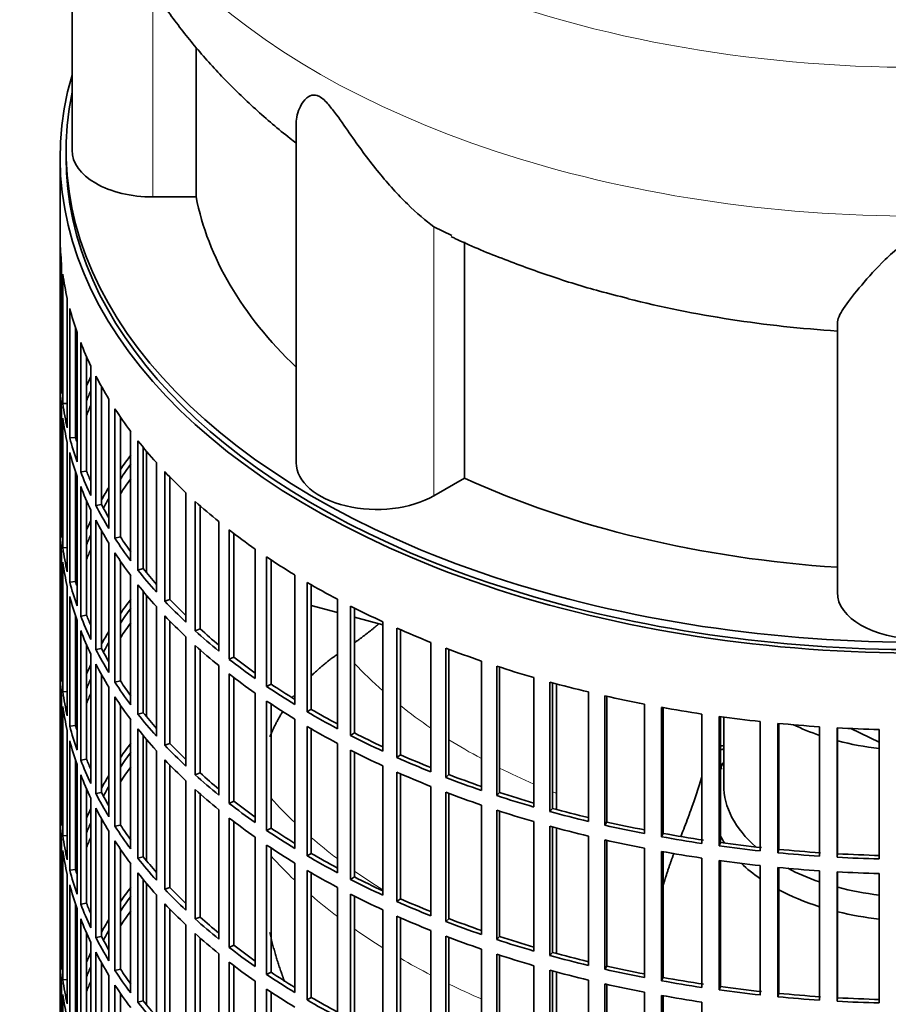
# Model space of a CAD drawing. Header units: millimetres. Extents: x 418 to 1302, y -1347 to 1467.
# Tile 5 of 25: x 1002 to 1148, y -1098 to -933. Entities that reach past the tile are written whole.
import ezdxf

# ---------------------------------------------------------------- set-up
doc = ezdxf.new("R2010")
doc.units = ezdxf.units.MM
for name, color, linetype in [('VSI184-254_GIUNT', 7, 'Continuous'), ('VSI344-454_FILTR', 7, 'Continuous'), ('VSI344-454_SUPPO', 7, 'Continuous'), ('VSI344_DIFFUSORE', 7, 'Continuous')]:
    doc.layers.add(name, color=color, linetype=linetype)

# ---------------------------------------------------------------- blocks, each defined once
blk = doc.blocks.new('SE4')
at = {"layer": 'VSI184-254_GIUNT', "color": 7, "linetype": 'Continuous', "lineweight": 35}
blk.add_line((1120.2, -1049.85), (1120.2, -1061.21), dxfattribs=at)
for centre, major_axis, start_param, end_param in [((1152.7, -1036.72), (-32.5, 0), 0.875493, 1.038932), ((1152.7, -1036.72), (-32.5, 0), 1.14425, 1.369498), ((1152.7, -1064.04), (-34.5, 0), -0.342169, -0.29004), ((1152.7, -1061.21), (32.5, 0), 3.141593, 3.725655), ((1152.7, -1064.04), (-34.5, 0), 0.29004, 0.352057), ((1152.7, -1064.04), (-34.5, 0), 0.541779, 0.70006), ((1152.7, -1061.21), (32.5, 0), 3.976979, 4.180525), ((1152.7, -1061.21), (32.5, 0), 4.285842, 4.51109), ((1152.7, -1064.04), (-34.5, 0), 0.828971, 1.072715), ((1152.7, -1064.04), (-34.5, 0), 1.170442, 1.381313)]:
    blk.add_ellipse(centre, major_axis=major_axis, ratio=0.57735, start_param=start_param, end_param=end_param, dxfattribs=at)
at = {"layer": 'VSI344-454_FILTR', "color": 7, "linetype": 'Continuous', "lineweight": 35}
for p, q in [((1009.2, -956.29), (1009.2, -1196.34)), ((1009.2, -991.65), (1009.2, -970.01)), ((1009.45, -995.71), (1009.45, -974.07)), ((1009.66, -997.43), (1009.66, -975.79)), ((1010.39, -1001.46), (1010.39, -979.83)), ((1010.81, -1003.17), (1010.81, -981.53)), ((1011.79, -1003.07), (1011.79, -984.84)), ((1012.03, -1007.17), (1012.03, -985.53)), ((1012.65, -1008.85), (1012.65, -987.22)), ((1013.62, -1008.71), (1013.62, -989.56)), ((1009.45, -991.64), (1009.2, -991.65)), ((1014.35, -1012.8), (1014.35, -991.16)), ((1009.2, -1015.74), (1009.2, -994.1)), ((1015.17, -1014.45), (1015.17, -992.81)), ((1016.12, -1014.27), (1016.12, -994.58)), ((1010.39, -997.38), (1009.66, -997.43)), ((1017.35, -1018.31), (1017.35, -996.68)), ((1009.45, -1019.79), (1009.45, -998.16)), ((1018.37, -1019.93), (1018.37, -998.29)), ((1009.66, -1021.51), (1009.66, -999.87)), ((1019.29, -1019.71), (1019.29, -999.68)), ((1021, -1023.7), (1021, -1002.06)), ((1010.39, -1025.55), (1010.39, -1003.91)), ((1011.79, -1003.07), (1010.81, -1003.17)), ((1022.22, -1025.27), (1022.22, -1003.63)), ((1010.81, -1027.26), (1010.81, -1005.62)), ((1023.11, -1025.02), (1023.11, -1004.75)), ((1025.3, -1028.92), (1025.3, -1007.28)), ((1011.79, -1027.16), (1011.79, -1008.93)), ((1013.62, -1008.71), (1012.65, -1008.85)), ((1026.7, -1030.44), (1026.7, -1008.8)), ((1012.03, -1031.26), (1012.03, -1009.62)), ((1027.57, -1030.15), (1027.57, -1009.71)), ((1012.65, -1032.94), (1012.65, -1011.3)), ((1030.22, -1033.96), (1030.22, -1012.32)), ((1013.62, -1032.8), (1013.62, -1013.65)), ((1031.8, -1035.42), (1031.8, -1013.78)), ((1009.45, -1015.73), (1009.2, -1015.74)), ((1014.35, -1036.88), (1014.35, -1015.24)), ((1016.12, -1014.27), (1015.17, -1014.45)), ((1032.63, -1035.1), (1032.63, -1014.52)), ((1015.17, -1038.54), (1015.17, -1016.9)), ((1035.73, -1038.79), (1035.73, -1017.15)), ((1009.2, -1039.82), (1009.2, -1018.18)), ((1016.12, -1038.36), (1016.12, -1018.67)), ((1037.48, -1040.18), (1037.48, -1018.54)), ((1019.29, -1019.71), (1018.37, -1019.93)), ((1038.27, -1039.82), (1038.27, -1019.15)), ((1009.45, -1043.88), (1009.45, -1022.24)), ((1010.39, -1021.47), (1009.66, -1021.51)), ((1017.35, -1042.4), (1017.35, -1020.76)), ((1018.37, -1044.02), (1018.37, -1022.38)), ((1041.82, -1043.38), (1041.82, -1021.74)), ((1009.66, -1045.6), (1009.66, -1023.96)), ((1019.29, -1043.8), (1019.29, -1023.77)), ((1043.73, -1044.7), (1043.73, -1023.06)), ((1044.48, -1044.31), (1044.48, -1023.56)), ((1023.11, -1025.02), (1022.22, -1025.27)), ((1011.79, -1027.16), (1010.81, -1027.26)), ((1021, -1047.78), (1021, -1026.15)), ((1048.44, -1047.72), (1048.44, -1026.08)), ((1050.51, -1048.96), (1050.51, -1027.32)), ((1010.39, -1049.64), (1010.39, -1028)), ((1022.22, -1049.36), (1022.22, -1027.72)), ((1023.11, -1049.1), (1023.11, -1028.83)), ((1051.21, -1048.54), (1051.21, -1027.72)), ((1010.81, -1051.34), (1010.81, -1029.71)), ((1027.57, -1030.15), (1026.7, -1030.44)), ((1055.57, -1051.78), (1055.57, -1030.14)), ((1025.3, -1053.01), (1025.3, -1031.37)), ((1057.79, -1052.93), (1057.79, -1031.29)), ((1058.43, -1052.49), (1058.43, -1031.62)), ((1011.79, -1051.24), (1011.79, -1033.01)), ((1012.03, -1055.34), (1012.03, -1033.71)), ((1013.62, -1032.8), (1012.65, -1032.94)), ((1026.7, -1054.53), (1026.7, -1032.89)), ((1027.57, -1054.24), (1027.57, -1033.79)), ((1063.18, -1055.54), (1063.18, -1033.9)), ((1012.65, -1057.03), (1012.65, -1035.39)), ((1032.63, -1035.1), (1031.8, -1035.42)), ((1065.53, -1056.6), (1065.53, -1034.96)), ((1066.12, -1056.13), (1066.12, -1035.22)), ((1030.22, -1058.05), (1030.22, -1036.41)), ((1013.62, -1056.89), (1013.62, -1037.74)), ((1016.12, -1038.36), (1015.17, -1038.54)), ((1031.8, -1059.51), (1031.8, -1037.87)), ((1032.63, -1059.18), (1032.63, -1038.61)), ((1071.22, -1058.99), (1071.22, -1037.35)), ((1073.69, -1059.95), (1073.69, -1038.31)), ((1074.22, -1059.46), (1074.22, -1038.51)), ((1009.45, -1039.82), (1009.2, -1039.82)), ((1014.35, -1060.97), (1014.35, -1039.33)), ((1038.27, -1039.82), (1037.48, -1040.18)), ((1079.66, -1062.1), (1079.66, -1040.47)), ((1015.17, -1062.62), (1015.17, -1040.99)), ((1035.73, -1062.87), (1035.73, -1041.24)), ((1082.24, -1062.96), (1082.24, -1041.33)), ((1082.71, -1062.45), (1082.71, -1041.48)), ((1009.2, -1063.91), (1009.2, -1042.27)), ((1016.12, -1062.45), (1016.12, -1042.76)), ((1037.48, -1064.27), (1037.48, -1042.63)), ((1038.27, -1063.91), (1038.27, -1043.24)), ((1088.45, -1064.87), (1088.45, -1043.23)), ((1017.35, -1066.49), (1017.35, -1044.85)), ((1019.29, -1043.8), (1018.37, -1044.02)), ((1044.48, -1044.31), (1043.73, -1044.7)), ((1091.13, -1065.63), (1091.13, -1043.99)), ((1091.54, -1065.1), (1091.54, -1044.1)), ((1009.45, -1067.97), (1009.45, -1046.33)), ((1010.39, -1045.55), (1009.66, -1045.6)), ((1018.37, -1068.1), (1018.37, -1046.47)), ((1041.82, -1067.47), (1041.82, -1045.83)), ((1097.56, -1067.28), (1097.56, -1045.64)), ((1100.33, -1067.92), (1100.33, -1046.29)), ((1100.67, -1067.38), (1100.67, -1046.36)), ((1009.66, -1069.69), (1009.66, -1048.05)), ((1019.29, -1067.89), (1019.29, -1047.85)), ((1043.73, -1068.79), (1043.73, -1047.15)), ((1044.48, -1068.4), (1044.48, -1047.65)), ((1051.21, -1048.54), (1050.51, -1048.96)), ((1106.94, -1069.31), (1106.94, -1047.67)), ((1109.77, -1069.84), (1109.77, -1048.21)), ((1110.05, -1069.29), (1110.05, -1048.26)), ((1021, -1071.87), (1021, -1050.23)), ((1023.11, -1049.1), (1022.22, -1049.36)), ((1048.44, -1071.8), (1048.44, -1050.17)), ((1116.53, -1070.96), (1116.53, -1049.33)), ((1119.43, -1071.38), (1119.43, -1049.74)), ((1119.64, -1070.82), (1119.64, -1049.77)), ((1011.79, -1051.24), (1010.81, -1051.34)), ((1022.22, -1073.44), (1022.22, -1051.81)), ((1050.51, -1073.04), (1050.51, -1051.41)), ((1051.21, -1072.63), (1051.21, -1051.81)), ((1126.31, -1072.22), (1126.31, -1050.59)), ((1129.25, -1072.52), (1129.25, -1050.89)), ((1129.39, -1071.95), (1129.39, -1050.9)), ((1136.21, -1073.09), (1136.21, -1051.45)), ((1139.18, -1073.27), (1139.18, -1051.63)), ((1139.25, -1072.69), (1139.25, -1051.64)), ((1146.2, -1073.55), (1146.2, -1051.92)), ((1010.39, -1073.72), (1010.39, -1052.09)), ((1023.11, -1073.19), (1023.11, -1052.92)), ((1058.43, -1052.49), (1057.79, -1052.93)), ((1010.81, -1075.43), (1010.81, -1053.79)), ((1027.57, -1054.24), (1026.7, -1054.53)), ((1055.57, -1075.86), (1055.57, -1054.23)), ((1013.62, -1056.89), (1012.65, -1057.03)), ((1025.3, -1077.09), (1025.3, -1055.46)), ((1057.79, -1077.02), (1057.79, -1055.38)), ((1058.43, -1076.57), (1058.43, -1055.7)), ((1066.12, -1056.13), (1065.53, -1056.6)), ((1011.79, -1075.33), (1011.79, -1057.1)), ((1012.03, -1079.43), (1012.03, -1057.79)), ((1026.7, -1078.61), (1026.7, -1056.98)), ((1027.57, -1078.33), (1027.57, -1057.88)), ((1063.18, -1079.63), (1063.18, -1057.99)), ((1012.65, -1081.11), (1012.65, -1059.48)), ((1032.63, -1059.18), (1031.8, -1059.51)), ((1065.53, -1080.69), (1065.53, -1059.05)), ((1066.12, -1080.22), (1066.12, -1059.31)), ((1074.22, -1059.46), (1073.69, -1059.95)), ((1013.62, -1080.97), (1013.62, -1061.82)), ((1030.22, -1082.13), (1030.22, -1060.49)), ((1071.22, -1083.07), (1071.22, -1061.44)), ((1014.35, -1085.06), (1014.35, -1063.42)), ((1016.12, -1062.45), (1015.17, -1062.62)), ((1031.8, -1083.59), (1031.8, -1061.96)), ((1032.63, -1083.27), (1032.63, -1062.7)), ((1073.69, -1084.04), (1073.69, -1062.4)), ((1074.22, -1083.55), (1074.22, -1062.6)), ((1082.71, -1062.45), (1082.24, -1062.96)), ((1009.45, -1063.9), (1009.2, -1063.91)), ((1015.17, -1086.71), (1015.17, -1065.07)), ((1038.27, -1063.91), (1037.48, -1064.27)), ((1079.66, -1086.19), (1079.66, -1064.55)), ((1091.54, -1065.1), (1091.13, -1065.63)), ((1009.2, -1088), (1009.2, -1066.36)), ((1035.73, -1086.96), (1035.73, -1065.32)), ((1037.48, -1088.35), (1037.48, -1066.72)), ((1082.24, -1087.05), (1082.24, -1065.41)), ((1082.71, -1086.54), (1082.71, -1065.57)), ((1016.12, -1086.53), (1016.12, -1066.84)), ((1019.29, -1067.89), (1018.37, -1068.1)), ((1038.27, -1088), (1038.27, -1067.32)), ((1044.48, -1068.4), (1043.73, -1068.79)), ((1088.45, -1088.96), (1088.45, -1067.32)), ((1091.13, -1089.71), (1091.13, -1068.08)), ((1091.54, -1089.18), (1091.54, -1068.19)), ((1100.67, -1067.38), (1100.33, -1067.92)), ((1010.39, -1069.64), (1009.66, -1069.69)), ((1017.35, -1090.57), (1017.35, -1068.94)), ((1041.82, -1091.55), (1041.82, -1069.92)), ((1097.56, -1091.36), (1097.56, -1069.73)), ((1110.05, -1069.29), (1109.77, -1069.84)), ((1009.45, -1092.05), (1009.45, -1070.42)), ((1018.37, -1092.19), (1018.37, -1070.55)), ((1043.73, -1092.87), (1043.73, -1071.24)), ((1044.48, -1092.49), (1044.48, -1071.73)), ((1100.33, -1092.01), (1100.33, -1070.37)), ((1100.67, -1091.47), (1100.67, -1070.45)), ((1106.94, -1093.4), (1106.94, -1071.76)), ((1119.64, -1070.82), (1119.43, -1071.38)), ((1009.66, -1093.77), (1009.66, -1072.13)), ((1019.29, -1091.97), (1019.29, -1071.94)), ((1023.11, -1073.19), (1022.22, -1073.44)), ((1051.21, -1072.63), (1050.51, -1073.04)), ((1109.77, -1093.93), (1109.77, -1072.29)), ((1110.05, -1093.38), (1110.05, -1072.34)), ((1116.53, -1095.05), (1116.53, -1073.41)), ((1129.39, -1071.95), (1129.25, -1072.52)), ((1139.25, -1072.69), (1139.18, -1073.27)), ((1021, -1095.96), (1021, -1074.32)), ((1048.44, -1095.89), (1048.44, -1074.25)), ((1119.43, -1095.47), (1119.43, -1073.83)), ((1119.64, -1094.9), (1119.64, -1073.86)), ((1126.31, -1096.31), (1126.31, -1074.67)), ((1129.25, -1096.61), (1129.25, -1074.97)), ((1129.39, -1096.04), (1129.39, -1074.99)), ((1010.39, -1097.81), (1010.39, -1076.17)), ((1011.79, -1075.33), (1010.81, -1075.43)), ((1022.22, -1097.53), (1022.22, -1075.89)), ((1050.51, -1097.13), (1050.51, -1075.49)), ((1051.21, -1096.71), (1051.21, -1075.9)), ((1058.43, -1076.57), (1057.79, -1077.02)), ((1136.21, -1097.18), (1136.21, -1075.54)), ((1139.18, -1097.36), (1139.18, -1075.72)), ((1139.25, -1096.78), (1139.25, -1075.72)), ((1146.2, -1097.64), (1146.2, -1076)), ((1010.81, -1099.52), (1010.81, -1077.88)), ((1023.11, -1097.28), (1023.11, -1077.01)), ((1027.57, -1078.33), (1026.7, -1078.61)), ((1055.57, -1099.95), (1055.57, -1078.31)), ((1025.3, -1101.18), (1025.3, -1079.54)), ((1057.79, -1101.1), (1057.79, -1079.47)), ((1058.43, -1100.66), (1058.43, -1079.79)), ((1011.79, -1099.42), (1011.79, -1081.19)), ((1013.62, -1080.97), (1012.65, -1081.11)), ((1026.7, -1102.7), (1026.7, -1081.06)), ((1066.12, -1080.22), (1065.53, -1080.69)), ((1012.03, -1103.52), (1012.03, -1081.88)), ((1027.57, -1102.41), (1027.57, -1081.97)), ((1032.63, -1083.27), (1031.8, -1083.59)), ((1063.18, -1103.71), (1063.18, -1082.08)), ((1065.53, -1104.77), (1065.53, -1083.14)), ((1012.65, -1105.2), (1012.65, -1083.56)), ((1030.22, -1106.22), (1030.22, -1084.58)), ((1066.12, -1104.31), (1066.12, -1083.39)), ((1074.22, -1083.55), (1073.69, -1084.04)), ((1013.62, -1105.06), (1013.62, -1085.91)), ((1016.12, -1086.53), (1015.17, -1086.71)), ((1031.8, -1107.68), (1031.8, -1086.04)), ((1071.22, -1107.16), (1071.22, -1085.52)), ((1073.69, -1108.12), (1073.69, -1086.49)), ((1082.71, -1086.54), (1082.24, -1087.05)), ((1009.45, -1087.99), (1009.2, -1088)), ((1014.35, -1109.14), (1014.35, -1087.5)), ((1032.63, -1107.36), (1032.63, -1086.78)), ((1038.27, -1088), (1037.48, -1088.35)), ((1074.22, -1107.63), (1074.22, -1086.69)), ((1015.17, -1110.8), (1015.17, -1089.16)), ((1035.73, -1111.05), (1035.73, -1089.41)), ((1079.66, -1110.28), (1079.66, -1088.64)), ((1082.24, -1111.14), (1082.24, -1089.5)), ((1082.71, -1110.63), (1082.71, -1089.65)), ((1091.54, -1089.18), (1091.13, -1089.71)), ((1009.2, -1112.08), (1009.2, -1090.44)), ((1016.12, -1110.62), (1016.12, -1090.93)), ((1037.48, -1112.44), (1037.48, -1090.8)), ((1038.27, -1112.08), (1038.27, -1091.41)), ((1088.45, -1113.04), (1088.45, -1091.41)), ((1100.67, -1091.47), (1100.33, -1092.01)), ((1017.35, -1114.66), (1017.35, -1093.02)), ((1019.29, -1091.97), (1018.37, -1092.19)), ((1044.48, -1092.49), (1043.73, -1092.87)), ((1091.13, -1113.8), (1091.13, -1092.16)), ((1091.54, -1113.27), (1091.54, -1092.27)), ((1009.45, -1116.14), (1009.45, -1094.5)), ((1010.39, -1093.73), (1009.66, -1093.77)), ((1018.37, -1116.28), (1018.37, -1094.64)), ((1041.82, -1115.64), (1041.82, -1094)), ((1097.56, -1115.45), (1097.56, -1093.81)), ((1100.33, -1116.1), (1100.33, -1094.46)), ((1100.67, -1115.55), (1100.67, -1094.54)), ((1110.05, -1093.38), (1109.77, -1093.93)), ((1009.66, -1117.86), (1009.66, -1096.22)), ((1019.29, -1116.06), (1019.29, -1096.03)), ((1043.73, -1116.96), (1043.73, -1095.32)), ((1044.48, -1116.57), (1044.48, -1095.82)), ((1106.94, -1117.49), (1106.94, -1095.85)), ((1109.77, -1118.02), (1109.77, -1096.38)), ((1110.05, -1117.46), (1110.05, -1096.43)), ((1119.64, -1094.9), (1119.43, -1095.47)), ((1129.39, -1096.04), (1129.25, -1096.61)), ((1023.11, -1097.28), (1022.22, -1097.53)), ((1051.21, -1096.71), (1050.51, -1097.13)), ((1116.53, -1119.14), (1116.53, -1097.5)), ((1139.25, -1096.78), (1139.18, -1097.36))]:
    blk.add_line(p, q, dxfattribs=at)
for centre, major_axis, start_param, end_param in [((1152.7, -956.29), (143.5, 0), 2.974441, 5.121397), ((1152.7, -956.29), (142.5, 0), 3.141593, 5.132852), ((1152.7, -969.15), (-143.5, 0), 0.010392, 0.059421), ((1152.7, -969.15), (-143.5, 0), 0.080205, 0.129234), ((1152.7, -969.15), (-143.5, 0), 0.150018, 0.199048), ((1152.7, -969.15), (-143.5, 0), 0.219831, 0.268861), ((1152.7, -990.79), (-143.5, 0), 0.010392, 0.059421), ((1152.7, -993.24), (-143.5, 0), 0.010392, 0.059421), ((1152.7, -1014.87), (-143.5, 0), -0.268861, -0.248955), ((1152.7, -969.15), (-143.5, 0), 0.289645, 0.338674), ((1152.7, -1014.87), (-142.5, 0), -0.242088, -0.219659), ((1152.7, -990.79), (-143.5, 0), 0.080205, 0.129234), ((1152.7, -1017.32), (-142.5, 0), -0.242088, -0.219659), ((1152.7, -1014.87), (-143.5, 0), -0.199048, -0.190533), ((1152.7, -969.15), (-143.5, 0), 0.359458, 0.408487), ((1152.7, -993.24), (-143.5, 0), 0.080205, 0.129234), ((1152.7, -1014.87), (-142.5, 0), -0.160582, -0.149846), ((1152.7, -990.79), (-143.5, 0), 0.150018, 0.199048), ((1152.7, -990.79), (-142.5, 0), 0.149846, 0.160582), ((1152.7, -969.15), (-143.5, 0), 0.429271, 0.4783), ((1152.7, -993.24), (-143.5, 0), 0.150018, 0.199048), ((1152.7, -1038.96), (-143.5, 0), -0.408487, -0.377404), ((1152.7, -1038.96), (-142.5, 0), -0.391958, -0.359286), ((1152.7, -990.79), (-143.5, 0), 0.219831, 0.268861), ((1152.7, -990.79), (-142.5, 0), 0.219659, 0.242088), ((1152.7, -969.15), (-143.5, 0), 0.499084, 0.548113), ((1152.7, -1041.41), (-142.5, 0), -0.391958, -0.359286), ((1152.7, -993.24), (-143.5, 0), 0.219831, 0.268861), ((1152.7, -1038.96), (-143.5, 0), -0.338674, -0.312019), ((1152.7, -1038.96), (-142.5, 0), -0.318152, -0.297119), ((1152.7, -969.15), (-143.5, 0), 0.568897, 0.617927), ((1152.7, -1014.87), (-143.5, 0), 0.010392, 0.059421), ((1152.7, -990.79), (-143.5, 0), 0.289645, 0.338674), ((1152.7, -990.79), (-142.5, 0), 0.289473, 0.318152), ((1152.7, -1038.96), (-143.5, 0), -0.268861, -0.248955), ((1152.7, -993.24), (-143.5, 0), 0.289645, 0.338674), ((1152.7, -1017.32), (-143.5, 0), 0.010392, 0.059421), ((1152.7, -969.15), (-143.5, 0), 0.63871, 0.68774), ((1152.7, -1038.96), (-142.5, 0), -0.242088, -0.219659), ((1152.7, -990.79), (-143.5, 0), 0.359458, 0.408487), ((1152.7, -990.79), (-142.5, 0), 0.359286, 0.391958), ((1152.7, -1014.87), (-143.5, 0), 0.080205, 0.129234), ((1152.7, -1041.41), (-142.5, 0), -0.242088, -0.219659), ((1152.7, -993.24), (-143.5, 0), 0.359458, 0.408487), ((1152.7, -1017.32), (-143.5, 0), 0.080205, 0.129234), ((1152.7, -1038.96), (-143.5, 0), -0.199048, -0.190533), ((1152.7, -969.15), (-143.5, 0), 0.708524, 0.757553), ((1152.7, -990.79), (-143.5, 0), 0.429271, 0.4783), ((1152.7, -990.79), (-142.5, 0), 0.429099, 0.464583), ((1152.7, -1014.87), (-143.5, 0), 0.150018, 0.199048), ((1152.7, -1038.96), (-142.5, 0), -0.160582, -0.149846), ((1152.7, -1014.87), (-142.5, 0), 0.149846, 0.160582), ((1152.7, -969.15), (-143.5, 0), 0.778337, 0.827366), ((1152.7, -993.24), (-143.5, 0), 0.429271, 0.4783), ((1152.7, -1017.32), (-143.5, 0), 0.150018, 0.199048), ((1152.7, -1063.05), (-143.5, 0), -0.408487, -0.377404), ((1152.7, -990.79), (-143.5, 0), 0.499084, 0.548113), ((1152.7, -990.79), (-142.5, 0), 0.498912, 0.536508), ((1152.7, -1063.05), (-142.5, 0), -0.391958, -0.359286), ((1152.7, -969.15), (-143.5, 0), 0.84815, 0.897179), ((1152.7, -1014.87), (-143.5, 0), 0.219831, 0.268861), ((1152.7, -1014.87), (-142.5, 0), 0.219659, 0.242088), ((1152.7, -993.24), (-143.5, 0), 0.499084, 0.548113), ((1152.7, -1017.32), (-143.5, 0), 0.219831, 0.268861), ((1152.7, -1063.05), (-143.5, 0), -0.338674, -0.312019), ((1152.7, -1065.5), (-142.5, 0), -0.391958, -0.359286), ((1152.7, -990.79), (-143.5, 0), 0.568897, 0.617927), ((1152.7, -990.79), (-142.5, 0), 0.568725, 0.607984), ((1152.7, -969.15), (-143.5, 0), 0.917963, 0.966992), ((1152.7, -1014.87), (-143.5, 0), 0.289645, 0.338674), ((1152.7, -1014.87), (-142.5, 0), 0.289473, 0.318152), ((1152.7, -1063.05), (-142.5, 0), -0.318152, -0.297119), ((1152.7, -993.24), (-143.5, 0), 0.568897, 0.617927), ((1152.7, -969.15), (-143.5, 0), 0.987776, 1.036806), ((1152.7, -1038.96), (-143.5, 0), 0.010392, 0.059421), ((1152.7, -990.79), (-143.5, 0), 0.63871, 0.68774), ((1152.7, -990.79), (-142.5, 0), 0.638538, 0.679153), ((1152.7, -1063.05), (-143.5, 0), -0.268861, -0.248955), ((1152.7, -1017.32), (-143.5, 0), 0.289645, 0.338674), ((1152.7, -969.15), (-143.5, 0), 1.057589, 1.106619), ((1152.7, -1041.41), (-143.5, 0), 0.010392, 0.059421), ((1152.7, -1063.05), (-142.5, 0), -0.242088, -0.219659), ((1152.7, -993.24), (-143.5, 0), 0.63871, 0.68774), ((1152.7, -1014.87), (-143.5, 0), 0.359458, 0.408487), ((1152.7, -1014.87), (-142.5, 0), 0.359286, 0.391958), ((1152.7, -990.79), (-143.5, 0), 0.708524, 0.757553), ((1152.7, -990.79), (-142.5, 0), 0.708352, 0.750104), ((1152.7, -969.15), (-143.5, 0), 1.127403, 1.176432), ((1152.7, -1038.96), (-143.5, 0), 0.080205, 0.129234), ((1152.7, -1063.05), (-143.5, 0), -0.199048, -0.190533), ((1152.7, -1065.5), (-142.5, 0), -0.242088, -0.219659), ((1152.7, -1017.32), (-143.5, 0), 0.359458, 0.408487), ((1152.7, -969.15), (-143.5, 0), 1.197216, 1.246245), ((1152.7, -1041.41), (-143.5, 0), 0.080205, 0.129234), ((1152.7, -993.24), (-143.5, 0), 0.708524, 0.757553), ((1152.7, -990.79), (-142.5, 0), 0.778165, 0.820895), ((1152.7, -969.15), (-143.5, 0), 1.267029, 1.316058), ((1152.7, -1063.05), (-142.5, 0), -0.160582, -0.149846), ((1152.7, -1014.87), (-143.5, 0), 0.429271, 0.4783), ((1152.7, -1014.87), (-142.5, 0), 0.429099, 0.464583), ((1152.7, -990.79), (-143.5, 0), 0.778337, 0.827366), ((1152.7, -969.15), (-143.5, 0), 1.336842, 1.385871), ((1152.7, -1038.96), (-143.5, 0), 0.150018, 0.199048), ((1152.7, -1038.96), (-142.5, 0), 0.149846, 0.160582), ((1152.7, -1017.32), (-143.5, 0), 0.429271, 0.4783), ((1152.7, -993.24), (-143.5, 0), 0.778337, 0.827366), ((1152.7, -969.15), (-143.5, 0), 1.406655, 1.455685), ((1152.7, -969.15), (-143.5, 0), 1.476469, 1.525498), ((1152.7, -990.79), (-143.5, 0), 0.84815, 0.897179), ((1152.7, -990.79), (-142.5, 0), 0.847978, 0.891566), ((1152.7, -1041.41), (-143.5, 0), 0.150018, 0.199048), ((1152.7, -1087.13), (-143.5, 0), -0.408487, -0.377404), ((1152.7, -1014.87), (-143.5, 0), 0.499084, 0.548113), ((1152.7, -1014.87), (-142.5, 0), 0.498912, 0.536508), ((1152.7, -1135.31), (-143.5, 0), -1.342333, -1.336842), ((1152.7, -1135.31), (-142.5, 0), -1.340701, -1.33667), ((1152.7, -1038.96), (-142.5, 0), 0.219659, 0.242088), ((1152.7, -1087.13), (-142.5, 0), -0.391958, -0.359286), ((1152.7, -993.24), (-143.5, 0), 0.84815, 0.897179), ((1152.7, -990.79), (-143.5, 0), 0.917963, 0.966992), ((1152.7, -990.79), (-142.5, 0), 0.917791, 0.962144), ((1152.7, -1038.96), (-143.5, 0), 0.219831, 0.268861), ((1152.7, -1089.58), (-142.5, 0), -0.391958, -0.359286), ((1152.7, -1017.32), (-143.5, 0), 0.499084, 0.548113), ((1152.7, -1137.76), (-142.5, 0), -1.339301, -1.33667), ((1152.7, -1041.41), (-143.5, 0), 0.219831, 0.268861), ((1152.7, -1087.13), (-143.5, 0), -0.338674, -0.312019), ((1152.7, -1014.87), (-143.5, 0), 0.568897, 0.617927), ((1152.7, -1014.87), (-142.5, 0), 0.568725, 0.607984), ((1152.7, -993.24), (-143.5, 0), 0.917963, 0.966992), ((1152.7, -990.79), (-143.5, 0), 0.987776, 1.036806), ((1152.7, -990.79), (-142.5, 0), 0.987604, 1.032651), ((1152.7, -1087.13), (-142.5, 0), -0.318152, -0.297119), ((1152.7, -1038.96), (-143.5, 0), 0.289645, 0.338674), ((1152.7, -1038.96), (-142.5, 0), 0.289473, 0.318152), ((1152.7, -1017.32), (-143.5, 0), 0.568897, 0.617927), ((1152.7, -993.24), (-143.5, 0), 0.987776, 1.036806), ((1152.7, -990.79), (-143.5, 0), 1.057589, 1.106619), ((1152.7, -990.79), (-142.5, 0), 1.057417, 1.103102), ((1152.7, -1063.05), (-143.5, 0), 0.010392, 0.059421), ((1152.7, -1087.13), (-143.5, 0), -0.268861, -0.248955), ((1152.7, -1041.41), (-143.5, 0), 0.289645, 0.338674), ((1152.7, -1014.87), (-143.5, 0), 0.63871, 0.68774), ((1152.7, -1014.87), (-142.5, 0), 0.638538, 0.679153), ((1152.7, -990.79), (-142.5, 0), 1.127231, 1.17351), ((1152.7, -1065.5), (-143.5, 0), 0.010392, 0.059421), ((1152.7, -1017.32), (-143.5, 0), 0.63871, 0.68774), ((1152.7, -993.24), (-143.5, 0), 1.057589, 1.106619), ((1152.7, -990.79), (-143.5, 0), 1.127403, 1.176432), ((1152.7, -1087.13), (-142.5, 0), -0.242088, -0.219659), ((1152.7, -1038.96), (-143.5, 0), 0.359458, 0.408487), ((1152.7, -1038.96), (-142.5, 0), 0.359286, 0.391958), ((1152.7, -1014.87), (-142.5, 0), 0.708352, 0.750104), ((1152.7, -993.24), (-143.5, 0), 1.127403, 1.176432), ((1152.7, -990.79), (-143.5, 0), 1.197216, 1.246245), ((1152.7, -990.79), (-142.5, 0), 1.197044, 1.243883), ((1152.7, -1063.05), (-143.5, 0), 0.080205, 0.129234), ((1152.7, -1089.58), (-142.5, 0), -0.242088, -0.219659), ((1152.7, -1014.87), (-143.5, 0), 0.708524, 0.757553), ((1152.7, -990.79), (-143.5, 0), 1.267029, 1.316058), ((1152.7, -990.79), (-142.5, 0), 1.266857, 1.31623), ((1152.7, -1087.13), (-143.5, 0), -0.199048, -0.190533), ((1152.7, -1041.41), (-143.5, 0), 0.359458, 0.408487), ((1152.7, -1017.32), (-143.5, 0), 0.708524, 0.757553), ((1152.7, -993.24), (-143.5, 0), 1.197216, 1.246245), ((1152.7, -990.79), (-143.5, 0), 1.336842, 1.385871), ((1152.7, -990.79), (-142.5, 0), 1.33667, 1.386044), ((1152.7, -1065.5), (-143.5, 0), 0.080205, 0.129234), ((1152.7, -1038.96), (-142.5, 0), 0.429099, 0.464583), ((1152.7, -1014.87), (-143.5, 0), 0.778337, 0.827366), ((1152.7, -1014.87), (-142.5, 0), 0.778165, 0.820895), ((1152.7, -993.24), (-143.5, 0), 1.267029, 1.316058), ((1152.7, -990.79), (-143.5, 0), 1.406655, 1.455685), ((1152.7, -990.79), (-142.5, 0), 1.406483, 1.455857), ((1152.7, -990.79), (-143.5, 0), 1.476469, 1.525498), ((1152.7, -990.79), (-142.5, 0), 1.476296, 1.52567), ((1152.7, -1087.13), (-142.5, 0), -0.160582, -0.149846), ((1152.7, -1038.96), (-143.5, 0), 0.429271, 0.4783), ((1152.7, -993.24), (-143.5, 0), 1.336842, 1.385871), ((1152.7, -993.24), (-143.5, 0), 1.406655, 1.455685), ((1152.7, -1063.05), (-143.5, 0), 0.150018, 0.199048), ((1152.7, -1063.05), (-142.5, 0), 0.149846, 0.160582), ((1152.7, -1041.41), (-143.5, 0), 0.429271, 0.4783), ((1152.7, -1017.32), (-143.5, 0), 0.778337, 0.827366), ((1152.7, -1014.87), (-142.5, 0), 0.847978, 0.891566), ((1152.7, -993.24), (-143.5, 0), 1.476469, 1.525498), ((1152.7, -1065.5), (-143.5, 0), 0.150018, 0.199048), ((1152.7, -1111.22), (-143.5, 0), -0.408487, -0.377404), ((1152.7, -1038.96), (-142.5, 0), 0.498912, 0.536508), ((1152.7, -1014.87), (-143.5, 0), 0.84815, 0.897179), ((1152.7, -1111.22), (-142.5, 0), -0.391958, -0.359286), ((1152.7, -1038.96), (-143.5, 0), 0.499084, 0.548113), ((1152.7, -1017.32), (-143.5, 0), 0.84815, 0.897179), ((1152.7, -1063.05), (-143.5, 0), 0.219831, 0.268861), ((1152.7, -1063.05), (-142.5, 0), 0.219659, 0.242088), ((1152.7, -1041.41), (-143.5, 0), 0.499084, 0.548113), ((1152.7, -1014.87), (-143.5, 0), 0.917963, 0.966992), ((1152.7, -1014.87), (-142.5, 0), 0.917791, 0.962144), ((1152.7, -1113.67), (-142.5, 0), -0.391958, -0.359286), ((1152.7, -1038.96), (-142.5, 0), 0.568725, 0.607984), ((1152.7, -1017.32), (-143.5, 0), 0.917963, 0.966992), ((1152.7, -1065.5), (-143.5, 0), 0.219831, 0.268861), ((1152.7, -1111.22), (-143.5, 0), -0.338674, -0.312019), ((1152.7, -1038.96), (-143.5, 0), 0.568897, 0.617927), ((1152.7, -1014.87), (-143.5, 0), 0.987776, 1.036806), ((1152.7, -1014.87), (-142.5, 0), 0.987604, 1.032651), ((1152.7, -1063.05), (-142.5, 0), 0.289473, 0.318152), ((1152.7, -1111.22), (-142.5, 0), -0.318152, -0.297119), ((1152.7, -1041.41), (-143.5, 0), 0.568897, 0.617927), ((1152.7, -1017.32), (-143.5, 0), 0.987776, 1.036806), ((1152.7, -1014.87), (-142.5, 0), 1.057417, 1.103102), ((1152.7, -1087.13), (-143.5, 0), 0.010392, 0.059421), ((1152.7, -1063.05), (-143.5, 0), 0.289645, 0.338674), ((1152.7, -1038.96), (-142.5, 0), 0.638538, 0.679153), ((1152.7, -1014.87), (-143.5, 0), 1.057589, 1.106619), ((1152.7, -1111.22), (-143.5, 0), -0.268861, -0.248955), ((1152.7, -1065.5), (-143.5, 0), 0.289645, 0.338674), ((1152.7, -1038.96), (-143.5, 0), 0.63871, 0.68774), ((1152.7, -1017.32), (-143.5, 0), 1.057589, 1.106619), ((1152.7, -1014.87), (-143.5, 0), 1.127403, 1.176432), ((1152.7, -1014.87), (-142.5, 0), 1.127231, 1.17351), ((1152.7, -1089.58), (-143.5, 0), 0.010392, 0.059421), ((1152.7, -1111.22), (-142.5, 0), -0.242088, -0.219659), ((1152.7, -1041.41), (-143.5, 0), 0.63871, 0.68774), ((1152.7, -1014.87), (-142.5, 0), 1.197044, 1.243883), ((1152.7, -1063.05), (-143.5, 0), 0.359458, 0.408487), ((1152.7, -1063.05), (-142.5, 0), 0.359286, 0.391958), ((1152.7, -1038.96), (-143.5, 0), 0.708524, 0.757553), ((1152.7, -1038.96), (-142.5, 0), 0.708352, 0.750104), ((1152.7, -1017.32), (-143.5, 0), 1.127403, 1.176432), ((1152.7, -1014.87), (-143.5, 0), 1.197216, 1.246245), ((1152.7, -1087.13), (-143.5, 0), 0.080205, 0.129234), ((1152.7, -1113.67), (-142.5, 0), -0.242088, -0.219659), ((1152.7, -1065.5), (-143.5, 0), 0.359458, 0.408487), ((1152.7, -1017.32), (-143.5, 0), 1.197216, 1.246245), ((1152.7, -1014.87), (-143.5, 0), 1.267029, 1.316058), ((1152.7, -1014.87), (-142.5, 0), 1.266857, 1.31623), ((1152.7, -1089.58), (-143.5, 0), 0.080205, 0.129234), ((1152.7, -1111.22), (-143.5, 0), -0.199048, -0.190533), ((1152.7, -1041.41), (-143.5, 0), 0.708524, 0.757553), ((1152.7, -1017.32), (-143.5, 0), 1.267029, 1.316058), ((1152.7, -1014.87), (-143.5, 0), 1.336842, 1.385871), ((1152.7, -1014.87), (-142.5, 0), 1.33667, 1.386044), ((1152.7, -1014.87), (-142.5, 0), 1.406483, 1.455857), ((1152.7, -1063.05), (-143.5, 0), 0.429271, 0.4783), ((1152.7, -1063.05), (-142.5, 0), 0.429099, 0.464583), ((1152.7, -1038.96), (-143.5, 0), 0.778337, 0.827366), ((1152.7, -1038.96), (-142.5, 0), 0.778165, 0.820895), ((1152.7, -1014.87), (-143.5, 0), 1.406655, 1.455685), ((1152.7, -1014.87), (-143.5, 0), 1.476469, 1.525498), ((1152.7, -1014.87), (-142.5, 0), 1.476296, 1.52567)]:
    blk.add_ellipse(centre, major_axis=major_axis, ratio=0.57735, start_param=start_param, end_param=end_param, dxfattribs=at)
at = {"layer": 'VSI344-454_SUPPO', "color": 7, "linetype": 'Continuous', "lineweight": 35}
for p, q in [((1010.2, -955.07), (1010.2, -956.29)), ((1023.67, -1025.71), (1023.67, -1005.41)), ((1023.67, -1049.79), (1023.67, -1029.5)), ((1051.21, -1031.2), (1055.57, -1032.37)), ((1058.43, -1033.14), (1063.18, -1034.42)), ((1092.21, -1065.28), (1092.21, -1044.28)), ((1141.44, -1051.74), (1146.2, -1054.05)), ((1023.67, -1073.88), (1023.67, -1053.58)), ((1119.85, -1058.55), (1119.64, -1057.51)), ((1092.21, -1089.37), (1092.21, -1068.37)), ((1023.67, -1097.97), (1023.67, -1077.67)), ((1092.21, -1113.46), (1092.21, -1092.46))]:
    blk.add_line(p, q, dxfattribs=at)
blk.add_ellipse((1152.7, -955.07), major_axis=(142.5, 0), ratio=0.57735, start_param=3.023053, end_param=5.154029, dxfattribs=at)
at = {"layer": 'VSI344-454_SUPPO', "color": 4, "linetype": 'Continuous', "lineweight": 9}
for centre, major_axis, start_param, end_param in [((1152.7, -1011.64), (-106.99, 0), 0.492641, 0.579522), ((1152.7, -1011.64), (-106.99, 0), 0.627902, 0.705081), ((1152.7, -1011.64), (-106.99, 0), 0.747348, 0.819367), ((1152.7, -1011.64), (-106.99, 0), 0.857735, 0.926692), ((1152.7, -1030.88), (-122, 0), 0.479891, 0.546105), ((1152.7, -1011.64), (-106.99, 0), 0.962313, 0.96998), ((1152.7, -1030.88), (-122, 0), 0.588316, 0.649986), ((1152.7, -1040.55), (-122, 0), 0.479891, 0.546105), ((1152.7, -1030.88), (-122, 0), 0.687784, 0.746968), ((1152.7, -1040.55), (-122, 0), 0.588316, 0.649986), ((1152.7, -1040.55), (-122, 0), 0.687784, 0.746968), ((1152.7, -1040.55), (-122, 0), 0.781768, 0.839497), ((1152.7, -1040.55), (-122, 0), 0.872093, 0.928959)]:
    blk.add_ellipse(centre, major_axis=major_axis, ratio=0.57735, start_param=start_param, end_param=end_param, dxfattribs=at)
at = {"layer": 'VSI344-454_SUPPO', "color": 7, "linetype": 'Continuous', "lineweight": 35}
for points, degree, knots in [([(1058.48, -1037.37), (1060.12, -1036.21), (1061.68, -1034.94), (1062.09, -1034.6), (1062.49, -1034.26)], 2, [0.04620798, 0.04620798, 0.04620798, 0.125, 0.125, 0.14573255, 0.14573255, 0.14573255]), ([(1044.28, -1053.14), (1045.13, -1051.01), (1046.4, -1048.96), (1046.42, -1048.92), (1046.44, -1048.89)], 2, [0.3285415, 0.3285415, 0.3285415, 0.5, 0.5, 0.5029097, 0.5029097, 0.5029097]), ([(1116.56, -1059.85), (1115.97, -1061.73), (1115.35, -1063.58), (1114.31, -1066.48), (1113.91, -1067.55), (1113.34, -1069.01), (1113.18, -1069.42), (1113.02, -1069.82)], 3, [0.7699646, 0.7699646, 0.7699646, 0.7699646, 0.875, 0.875, 0.9375, 0.9375, 0.9619995, 0.9619995, 0.9619995, 0.9619995]), ([(1110, -1078.26), (1110.22, -1077.49), (1110.46, -1076.71), (1111.12, -1074.55), (1111.89, -1072.59)], 2, [0.6790351, 0.6790351, 0.6790351, 0.75, 0.75, 0.9525285, 0.9525285, 0.9525285]), ([(1046.76, -1094.08), (1046.48, -1093.34), (1046.21, -1092.59), (1045.06, -1089.31), (1044.27, -1085.87)], 2, [0.4629415, 0.4629415, 0.4629415, 0.5, 0.5, 0.6620373, 0.6620373, 0.6620373])]:
    blk.add_open_spline(points, degree=degree, knots=knots, dxfattribs=at)
for points in [[(1051.17, -1043), (1053.19, -1041.01), (1055.51, -1039.38)], [(1048, -1046.6), (1048.13, -1046.44), (1048.25, -1046.27)]]:
    blk.add_open_spline(points, degree=2, dxfattribs=at)
at = {"layer": 'VSI344_DIFFUSORE', "color": 7, "linetype": 'Continuous', "lineweight": 35}
for p, q in [((1011.2, -891.72), (1011.2, -955.07)), ((1031.95, -962.86), (1031.95, -937.87)), ((1048.69, -950.57), (1048.69, -1007.32)), ((1031.95, -962.86), (1024.7, -962.86)), ((1074.7, -969.31), (1071.73, -967.84)), ((1076.86, -1009.87), (1076.86, -970.37)), ((1139.2, -1028.97), (1139.2, -983.97)), ((1076.86, -1009.87), (1071.73, -1012.83))]:
    blk.add_line(p, q, dxfattribs=at)
at = {"layer": 'VSI344_DIFFUSORE', "color": 4, "linetype": 'Continuous', "lineweight": 9}
for p, q in [((1024.7, -962.86), (1024.7, -928.01)), ((1071.73, -1012.83), (1071.73, -967.84))]:
    blk.add_line(p, q, dxfattribs=at)
for centre, major_axis, start_param, end_param in [((1152.7, -862.35), (136.58, 0), 2.76304, 5.285895), ((1152.7, -884.03), (-142.13, 0), 0.048872, 2.119254)]:
    blk.add_ellipse(centre, major_axis=major_axis, ratio=0.57735, start_param=start_param, end_param=end_param, dxfattribs=at)
at = {"layer": 'VSI344_DIFFUSORE', "color": 7, "linetype": 'Continuous', "lineweight": 35}
for centre, major_axis, start_param, end_param in [((1024.7, -955.07), (13.5, 0), 3.141581, 4.712389), ((1152.7, -955.07), (-121.5, 0), 0.111341, 0.543224), ((1152.7, -915.57), (-121.5, 0), 1.160032, 1.459455), ((1062.19, -1007.32), (13.5, 0), 3.141581, 5.497787), ((1152.7, -955.07), (-121.5, 0), 0.896739, 1.459455), ((1152.7, -1028.97), (13.5, 0), 3.141593, 6.283185)]:
    blk.add_ellipse(centre, major_axis=major_axis, ratio=0.57735, start_param=start_param, end_param=end_param, dxfattribs=at)
for points, knots in [([(1010.75, -888.12), (1011, -890.48), (1011.44, -894.55), (1012.83, -901.21), (1014.7, -907.67), (1017.11, -914.03), (1020.01, -920.22), (1023.4, -926.23), (1027.29, -932.05), (1031.65, -937.67), (1036.51, -943.08), (1041.81, -948.22), (1046.06, -951.84), (1048.33, -953.59), (1048.67, -953.85)], [0, 0, 0, 0, 0.077953, 0.1592074, 0.2406, 0.3223773, 0.4047915, 0.4880988, 0.5725524, 0.6583921, 0.7458257, 0.8350046, 0.9259937, 0.9417626, 0.9417626, 0.9417626, 0.9417626]), ([(1071.73, -967.84), (1070.36, -966.87), (1068.85, -965.58), (1065.72, -962.51), (1064.11, -960.74), (1060.97, -956.89), (1059.42, -954.8), (1057.06, -951.43), (1056.27, -950.27), (1055.01, -948.55), (1054.58, -947.97), (1053.62, -946.87), (1053.08, -946.35), (1052.07, -945.8), (1051.63, -945.78), (1050.95, -945.95), (1050.68, -946.12), (1049.97, -946.72), (1049.64, -947.22), (1048.91, -948.65), (1048.69, -949.63), (1048.69, -950.58)], [0, 0, 0, 0, 0.125, 0.125, 0.25, 0.25, 0.375, 0.375, 0.4375, 0.4375, 0.46875, 0.46875, 0.5, 0.5, 0.53125, 0.53125, 0.5625, 0.5625, 0.625, 0.625, 0.7387976, 0.7387976, 0.7387976, 0.7387976]), ([(1074.61, -969.49), (1074.84, -969.6), (1077.41, -970.88), (1083.1, -973.2), (1091.04, -976.11), (1098.32, -978.38), (1102.47, -979.41), (1104.24, -979.84)], [0, 0, 0, 0, 0.023147, 0.297091, 0.571439, 0.845423, 1, 1, 1, 1]), ([(1166.2, -983.97), (1166.2, -983.33), (1165.79, -982.5), (1164.48, -980.49), (1163.57, -979.32), (1161.4, -976.75), (1160.15, -975.32), (1157.92, -973.05), (1157.12, -972.28), (1155.72, -971.19), (1155.21, -970.83), (1154.03, -970.25), (1153.33, -970.03), (1151.88, -970.06), (1151.2, -970.31), (1150.05, -970.91), (1149.56, -971.27), (1148.17, -972.37), (1147.39, -973.13), (1145.2, -975.37), (1143.94, -976.8), (1141.79, -979.37), (1140.9, -980.51), (1139.6, -982.49), (1139.2, -983.33), (1139.2, -983.97)], [0, 0, 0, 0, 0.125, 0.125, 0.25, 0.25, 0.375, 0.375, 0.4375, 0.4375, 0.46875, 0.46875, 0.5, 0.5, 0.53125, 0.53125, 0.5625, 0.5625, 0.625, 0.625, 0.75, 0.75, 0.875, 0.875, 1, 1, 1, 1])]:
    blk.add_open_spline(points, degree=3, knots=knots, dxfattribs=at)

msp = doc.modelspace()

# ---------------------------------------------------------------- block references
msp.add_blockref('SE4', (0, 0))

doc.saveas('drawing.dxf')
